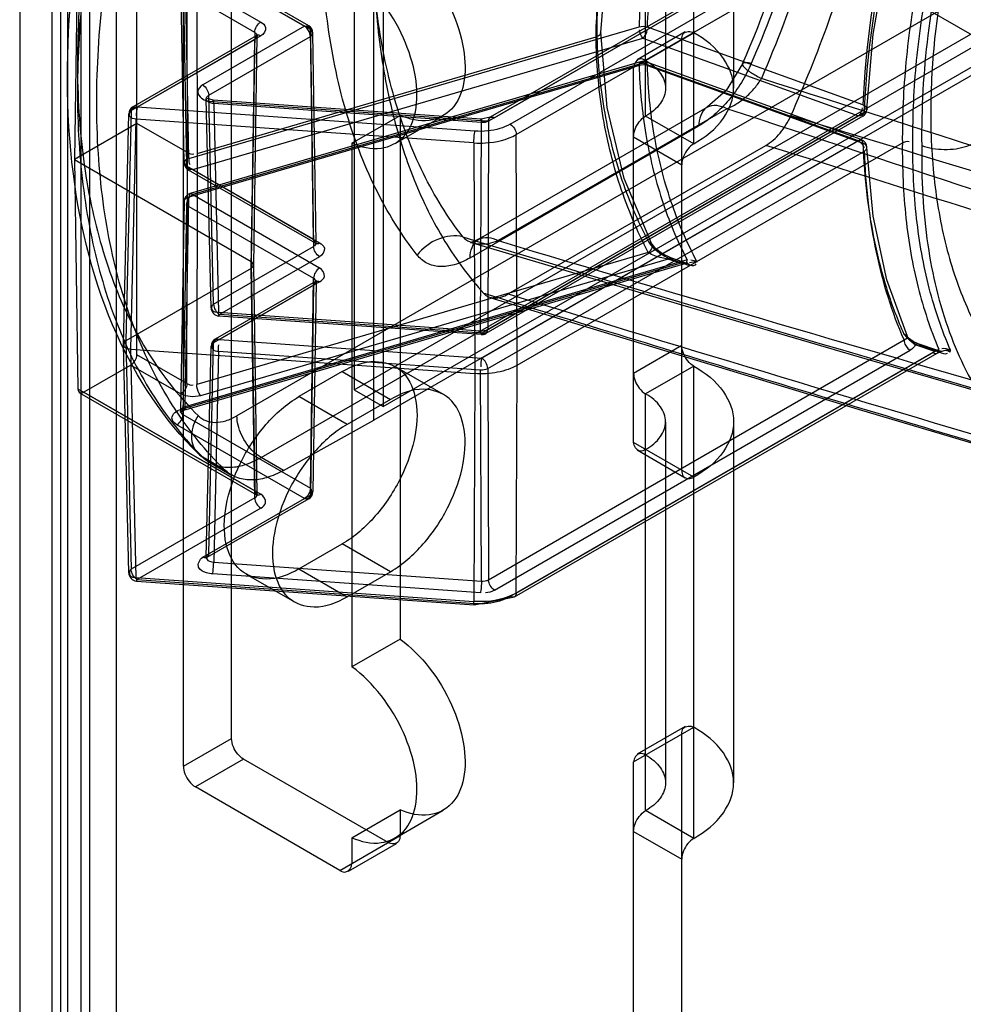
# Model space of a CAD drawing. Header units: millimetres. Extents: x 188 to 1028, y 131 to 1566.
# Tile 183 of 186: x 236 to 264, y 1126 to 1155. Entities that reach past the tile are written whole.
import ezdxf

# ---------------------------------------------------------------- set-up
doc = ezdxf.new("R2010")
doc.units = ezdxf.units.MM
doc.header["$LTSCALE"] = 110.325218
doc.layers.get('0').update_dxf_attribs({"linetype": 'CONTINUOUS'})

msp = doc.modelspace()

# ---------------------------------------------------------------- linework, layer by layer
at = {"color": 7, "linetype": 'CONTINUOUS'}
for p, q in [((237.55, 372.779), (237.549, 1335.435)), ((236.135, 1334.619), (236.135, 411.971)), ((238.964, 1328.904), (238.964, 371.963)), ((237.337, 1306.939), (237.337, 415.564)), ((238.186, 1306.45), (238.186, 415.074)), ((237.939, 398.071), (237.939, 1253.766)), ((237.09, 397.581), (237.09, 1253.276)), ((246.535, 1142.784), (246.535, 1170.546)), ((245.964, 1168.991), (245.964, 1143.679)), ((246.812, 1168.501), (246.812, 1143.19)), ((255.934, 1150.906), (255.934, 1164.786)), ((254.52, 1151.722), (254.52, 1163.97)), ((245.964, 1143.679), (280.966, 1163.887)), ((278.314, 1163.581), (242.516, 1142.913)), ((246.812, 1143.19), (281.814, 1163.398)), ((255.106, 1163.153), (255.106, 1152.539)), ((257.106, 1163.153), (257.106, 1152.539)), ((243.223, 1141.689), (279.021, 1162.357)), ((242.358, 1133.432), (242.358, 1160.377)), ((276.546, 1160.111), (246.535, 1142.784)), ((240.944, 1132.616), (240.944, 1159.561)), ((262.163, 1158.733), (249.957, 1151.686)), ((262.288, 1158.72), (250.082, 1151.673)), ((262.111, 1158.62), (249.905, 1151.573)), ((250.542, 1151.485), (262.955, 1158.651)), ((256.288, 1158.622), (264.243, 1154.029)), ((239.579, 1144.709), (239.579, 1158.185)), ((250.719, 1151.18), (263.131, 1158.347)), ((238.021, 1157.486), (243.217, 1154.486)), ((241.06, 1150.651), (241.046, 1157.338)), ((241.335, 1157.312), (241.35, 1150.625)), ((237.843, 1157.182), (237.741, 1150.445)), ((243.04, 1154.182), (237.843, 1157.182)), ((240.751, 1156.527), (244.498, 1154.364)), ((240.966, 1150.347), (240.855, 1156.528)), ((244.623, 1154.376), (240.876, 1156.539)), ((240.928, 1156.426), (241.039, 1150.248)), ((244.675, 1154.264), (240.928, 1156.426)), ((241.103, 1150.479), (240.992, 1156.657)), ((244.498, 1154.364), (241.51, 1152.639)), ((239.461, 1151.994), (243.092, 1154.09)), ((243.217, 1154.078), (239.586, 1151.982)), ((241.103, 1150.479), (254.329, 1154.348)), ((243.04, 1154.182), (242.938, 1147.444)), ((243.011, 1147.34), (243.113, 1154.079)), ((244.768, 1148.095), (244.675, 1154.264)), ((244.841, 1147.994), (244.748, 1154.163)), ((254.166, 1153.151), (255.934, 1154.172)), ((255.684, 1154.197), (254.27, 1153.38)), ((260.904, 1152.054), (254.575, 1154.337)), ((239.409, 1151.882), (243.04, 1153.978)), ((241.216, 1150.148), (254.442, 1154.016)), ((241.35, 1150.625), (253.065, 1154.051)), ((241.687, 1152.335), (244.675, 1154.059)), ((242.938, 1147.24), (243.04, 1153.978)), ((244.675, 1154.059), (244.768, 1147.891)), ((254.442, 1154.016), (260.771, 1151.734)), ((255.581, 1141.312), (255.581, 1153.968)), ((254.329, 1153.208), (241.103, 1149.339)), ((254.372, 1153.317), (241.146, 1149.449)), ((254.442, 1153.282), (241.216, 1149.413)), ((260.771, 1150.999), (254.442, 1153.282)), ((260.856, 1151.03), (254.527, 1153.313)), ((254.575, 1153.206), (260.904, 1150.923)), ((254.166, 1142.128), (254.166, 1153.151)), ((241.829, 1146.195), (241.687, 1152.335)), ((241.756, 1146.089), (241.614, 1152.233)), ((241.803, 1152.148), (249.668, 1151.591)), ((249.685, 1151.636), (241.821, 1152.194)), ((241.833, 1152.089), (241.976, 1145.949)), ((249.698, 1151.532), (241.833, 1152.089)), ((239.181, 1145.013), (239.336, 1151.784)), ((239.409, 1151.882), (239.254, 1145.113)), ((249.506, 1151.279), (239.586, 1151.982)), ((249.615, 1148.105), (256.331, 1151.982)), ((260.948, 1151.834), (249.881, 1145.445)), ((256.901, 1151.939), (250.185, 1148.062)), ((239.579, 1151.506), (237.741, 1150.445)), ((239.4, 1144.868), (239.556, 1151.636)), ((249.476, 1150.933), (239.556, 1151.636)), ((241.06, 1150.651), (239.579, 1151.506)), ((245.893, 1150.927), (247.307, 1151.743)), ((247.16, 1150.915), (248.575, 1151.732)), ((247.307, 1151.743), (247.307, 1136.351)), ((249.674, 1145.404), (249.698, 1151.532)), ((249.958, 1151.686), (249.685, 1151.636)), ((249.705, 1145.344), (260.771, 1151.734)), ((260.896, 1151.721), (249.83, 1145.332)), ((249.905, 1151.573), (249.881, 1145.445)), ((255.934, 1150.906), (254.52, 1151.722)), ((249.367, 1147.555), (256.082, 1151.433)), ((250.745, 1144.399), (250.719, 1151.18)), ((245.893, 1150.927), (245.893, 1135.534)), ((249.476, 1150.933), (249.502, 1144.152)), ((260.771, 1150.999), (249.705, 1144.61)), ((250.745, 1144.399), (262.061, 1150.932)), ((254.166, 1151.11), (255.581, 1150.294)), ((241.046, 1143.863), (241.06, 1150.651)), ((241.35, 1150.625), (241.335, 1143.836)), ((249.881, 1144.305), (260.948, 1150.694)), ((250.487, 1146.495), (258.051, 1150.862)), ((237.741, 1150.445), (237.843, 1143.707)), ((237.741, 1150.445), (242.938, 1147.444)), ((244.768, 1148.095), (241.039, 1150.248)), ((244.82, 1147.983), (241.091, 1150.135)), ((241.216, 1150.148), (244.945, 1147.995)), ((240.966, 1149.213), (240.855, 1143.053)), ((240.992, 1143.181), (241.103, 1149.339)), ((241.216, 1149.413), (244.945, 1147.26)), ((241.039, 1149.109), (240.928, 1142.951)), ((241.039, 1149.109), (244.768, 1146.956)), ((254.599, 1147.715), (241.335, 1143.836)), ((241.829, 1146.195), (244.768, 1147.891)), ((254.708, 1147.957), (254.705, 1147.954)), ((255.74, 1147.495), (240.992, 1143.181)), ((255.179, 1147.521), (241.448, 1143.505)), ((244.945, 1147.587), (242.006, 1145.89)), ((242.938, 1147.444), (243.04, 1140.706)), ((255.539, 1147.396), (255.179, 1147.521)), ((255.621, 1147.428), (255.262, 1147.553)), ((255.3, 1147.505), (255.54, 1147.421)), ((242.938, 1147.24), (239.254, 1145.113)), ((240.879, 1143.108), (255.539, 1147.396)), ((255.697, 1147.386), (240.949, 1143.072)), ((243.04, 1140.502), (242.938, 1147.24)), ((243.113, 1140.604), (243.011, 1147.342)), ((244.82, 1146.864), (241.881, 1145.168)), ((244.945, 1146.852), (242.006, 1145.155)), ((244.675, 1140.788), (244.768, 1146.956)), ((244.841, 1146.853), (244.748, 1140.684)), ((244.768, 1146.752), (241.829, 1145.055)), ((244.768, 1146.752), (244.675, 1140.584)), ((249.674, 1145.404), (241.976, 1145.949)), ((249.687, 1145.299), (241.988, 1145.845)), ((249.705, 1145.344), (242.006, 1145.89)), ((239.254, 1145.113), (239.409, 1138.406)), ((242.006, 1145.155), (249.705, 1144.61)), ((249.905, 1138.097), (262.111, 1145.144)), ((239.336, 1138.3), (239.181, 1145.007)), ((239.556, 1138.161), (239.4, 1144.868)), ((239.4, 1144.868), (249.502, 1144.152)), ((241.614, 1138.756), (241.756, 1144.957)), ((241.687, 1138.859), (241.829, 1145.055)), ((241.976, 1144.81), (241.833, 1138.613)), ((241.976, 1144.81), (249.674, 1144.264)), ((250.082, 1137.793), (262.288, 1144.84)), ((250.719, 1137.705), (263.131, 1144.871)), ((254.166, 1144.17), (255.581, 1144.986)), ((263.018, 1144.802), (262.442, 1145.001)), ((263.099, 1144.834), (262.524, 1145.033)), ((262.561, 1144.989), (263.136, 1144.791)), ((263.08, 1144.758), (263.224, 1144.809)), ((263.217, 1144.808), (263.1, 1144.834)), ((241.046, 1143.863), (239.579, 1144.709)), ((262.955, 1144.771), (250.542, 1137.604)), ((250.667, 1137.592), (263.08, 1144.758)), ((262.955, 1144.771), (263.018, 1144.802)), ((239.404, 1144.404), (238.021, 1143.605)), ((239.404, 1144.404), (240.869, 1143.558)), ((247.16, 1144.364), (248.575, 1143.548)), ((249.698, 1138.056), (249.674, 1144.264)), ((249.881, 1144.305), (249.905, 1138.097)), ((250.719, 1137.705), (250.745, 1144.399)), ((255.934, 1144.374), (254.52, 1143.557)), ((255.934, 1130.493), (255.934, 1144.374)), ((245.611, 1144.211), (244.338, 1143.476)), ((245.611, 1144.211), (247.025, 1143.394)), ((249.502, 1144.152), (249.476, 1137.457)), ((237.843, 1143.707), (243.04, 1140.706)), ((245.964, 1143.679), (246.812, 1143.19)), ((237.895, 1143.593), (243.092, 1140.593)), ((238.021, 1143.605), (243.217, 1140.606)), ((245.752, 1142.659), (244.338, 1143.476)), ((247.025, 1143.394), (245.752, 1142.659)), ((254.52, 1131.31), (254.52, 1143.557)), ((240.928, 1142.951), (244.675, 1140.788)), ((243.885, 1141.307), (246.535, 1142.784)), ((244.498, 1140.483), (240.751, 1142.646)), ((255.106, 1142.741), (255.106, 1132.126)), ((257.106, 1142.741), (257.106, 1132.126)), ((255.934, 1141.108), (254.166, 1142.128)), ((242.151, 1141.33), (241.519, 1141.695)), ((243.885, 1141.307), (243.223, 1141.689)), ((255.684, 1141.083), (254.27, 1141.9)), ((241.723, 1141.54), (242.358, 1141.173)), ((243.04, 1140.502), (239.409, 1138.406)), ((241.51, 1138.758), (244.498, 1140.483)), ((244.623, 1140.471), (241.635, 1138.746)), ((244.675, 1140.584), (241.687, 1138.859)), ((243.217, 1140.198), (239.586, 1138.101)), ((244.338, 1138.413), (245.611, 1139.148)), ((247.025, 1138.332), (245.611, 1139.148)), ((241.833, 1138.613), (249.698, 1138.056)), ((239.556, 1138.161), (249.476, 1137.457)), ((249.668, 1137.71), (241.803, 1138.268)), ((242.788, 1138.26), (244.202, 1137.443)), ((244.338, 1138.413), (245.752, 1137.597)), ((245.752, 1137.597), (247.025, 1138.332)), ((239.569, 1138.056), (249.488, 1137.353)), ((239.586, 1138.101), (249.506, 1137.398)), ((249.488, 1137.353), (250.667, 1137.592)), ((247.307, 1136.351), (245.893, 1135.534)), ((254.166, 1132.739), (255.934, 1133.759)), ((255.684, 1133.784), (254.27, 1132.968)), ((255.581, 1120.899), (255.581, 1133.555)), ((240.944, 1132.616), (242.358, 1133.432)), ((242.711, 1132.82), (241.297, 1132.004)), ((246.954, 1130.371), (242.711, 1132.82)), ((254.166, 1121.716), (254.166, 1132.739)), ((245.54, 1129.554), (241.297, 1132.004)), ((245.893, 1130.514), (247.307, 1131.331)), ((247.16, 1130.503), (248.575, 1131.319)), ((247.307, 1131.331), (247.307, 1130.575)), ((255.934, 1130.493), (254.52, 1131.31)), ((254.166, 1130.697), (255.581, 1129.881)), ((245.54, 1129.554), (247.307, 1130.575)), ((245.79, 1129.529), (247.204, 1130.346)), ((245.893, 1130.514), (245.893, 1129.758))]:
    msp.add_line(p, q, dxfattribs=at)
for points in [[(253.202, 1154.178), (253.387, 1156.47), (253.894, 1158.833), (254.717, 1161.227)], [(261.021, 1151.929), (261.205, 1154.128), (261.602, 1156.416), (262.207, 1158.762)], [(243.113, 1154.079), (243.12, 1154.109), (243.119, 1154.11), (243.092, 1154.09)], [(254.707, 1147.959), (253.889, 1149.89), (253.386, 1151.975), (253.202, 1154.18)], [(254.329, 1153.208), (254.363, 1153.313), (254.442, 1153.282)], [(254.442, 1153.282), (254.535, 1153.309), (254.575, 1153.206)], [(257.368, 1153.254), (256.889, 1152.473), (256.331, 1151.982)], [(241.821, 1152.194), (241.624, 1152.25), (241.614, 1152.235)], [(260.771, 1150.999), (260.863, 1151.026), (260.904, 1150.923)], [(260.771, 1150.999), (260.789, 1150.987), (260.807, 1150.974), (260.825, 1150.958)], [(262.21, 1145.24), (261.604, 1146.913), (261.206, 1148.779), (261.021, 1150.803)], [(241.216, 1149.413), (241.136, 1149.444), (241.103, 1149.339)], [(244.819, 1147.983), (244.847, 1147.963), (244.848, 1147.963), (244.841, 1147.994)], [(249.614, 1148.104), (249.443, 1148.025), (249.379, 1148.009), (249.436, 1147.999)], [(249.432, 1147.999), (255.446, 1146.212), (261.024, 1144.575), (266.166, 1143.09)], [(255.261, 1147.553), (255.018, 1147.673), (254.815, 1147.829), (254.708, 1147.957)], [(255.179, 1147.521), (255.23, 1147.553), (255.273, 1147.547), (255.3, 1147.505)], [(255.539, 1147.396), (255.59, 1147.428), (255.632, 1147.422), (255.66, 1147.38)], [(255.73, 1147.401), (255.686, 1147.409), (255.621, 1147.428)], [(255.667, 1147.389), (255.628, 1147.389), (255.585, 1147.391), (255.539, 1147.396)], [(255.667, 1147.389), (255.726, 1147.401), (255.782, 1147.384), (255.829, 1147.34)], [(255.762, 1147.401), (255.759, 1147.4), (255.749, 1147.4)], [(244.841, 1146.853), (244.848, 1146.884), (244.847, 1146.884), (244.82, 1146.864)], [(249.948, 1146.393), (255.368, 1144.741), (260.763, 1143.113), (266.139, 1141.512)], [(242.006, 1145.89), (241.985, 1145.849), (241.976, 1145.949)], [(249.674, 1145.404), (249.683, 1145.303), (249.705, 1145.344)], [(262.111, 1145.144), (262.212, 1145.205), (262.208, 1145.243), (262.106, 1145.317)], [(262.267, 1145.179), (262.243, 1145.2), (262.224, 1145.221), (262.206, 1145.242)], [(262.224, 1145.181), (262.233, 1145.184), (262.241, 1145.185), (262.249, 1145.186)], [(262.524, 1145.033), (262.382, 1145.099), (262.267, 1145.18)], [(262.442, 1145.001), (262.491, 1145.033), (262.533, 1145.029), (262.561, 1144.989)], [(263.136, 1144.791), (263.108, 1144.83), (263.067, 1144.834), (263.018, 1144.802)], [(263.458, 1144.787), (263.417, 1144.81), (263.372, 1144.826), (263.326, 1144.833)], [(263.458, 1144.787), (263.468, 1144.802), (263.473, 1144.821), (263.479, 1144.839)], [(240.855, 1143.051), (240.851, 1143.024), (240.949, 1143.072)], [(243.091, 1140.594), (243.119, 1140.574), (243.12, 1140.575), (243.113, 1140.604)], [(241.614, 1138.756), (241.608, 1138.728), (241.607, 1138.726), (241.635, 1138.746)], [(239.556, 1138.161), (239.565, 1138.06), (239.586, 1138.101)]]:
    msp.add_lwpolyline(points, dxfattribs=at)
for centre, radius, start, end in [((244.498, 1154.16), 0.25, 0.8597, 60.0006), ((254.442, 1153.077), 0.25, 70.1661, 106.3038), ((260.091, 1156.953), 4.665, 240.0564, 242.2719), ((-81.917, 76.595), 1128.608, 71.661316, 72.475584), ((239.586, 1151.778), 0.25, 119.9999, 178.7021), ((-166.111, -147.214), 1366.286, 71.272062, 71.964435), ((260.771, 1151.938), 0.25, 299.9999, 357.978), ((-44.554, 145.674), 1050.79, 72.335542, 73.221248), ((260.771, 1150.795), 0.25, 2.1728, 70.1663), ((-78.88, 64.799), 1137.126, 71.933388, 72.764484), ((241.216, 1150.352), 0.25, 181.0185, 240.0006), ((241.216, 1149.209), 0.25, 106.304, 178.9839), ((714.295, 2688.271), 1608.809, 253.194594, 253.822094), ((690.182, 2618.189), 1534.559, 253.338021, 253.975), ((766.114, 2828.142), 1758.923, 252.953393, 253.498352), ((242.006, 1146.094), 0.25, 181.2882, 265.9453), ((242.006, 1144.951), 0.25, 119.9999, 178.7021), ((249.705, 1145.549), 0.25, 265.9453, 299.9999), ((244.498, 1140.687), 0.25, 299.9999, 359.1403), ((239.586, 1138.306), 0.25, 181.2882, 265.9453)]:
    msp.add_arc(centre, radius, start, end, dxfattribs=at)
for centre, start_param, end_param in [((239.402, 1144.609), -2.360648, -0.798578), ((238.019, 1143.81), -3.922717, -2.360648)]:
    msp.add_ellipse(centre, major_axis=(0.123, 0.217), ratio=0.582368, start_param=start_param, end_param=end_param, dxfattribs=at)
for points, knots in [([(237.666, 1207.947), (247.712, 1207.712), (268.303, 1205.888), (299.433, 1199.458), (331.295, 1189.341), (363.637, 1175.624), (396.212, 1158.421), (428.77, 1137.87), (461.059, 1114.133), (492.827, 1087.393), (523.824, 1057.862), (543.593, 1036.701), (553.299, 1025.721)], [0, 0, 0, 0, 0.080597, 0.16531, 0.254484, 0.348281, 0.446708, 0.549632, 0.656808, 0.767889, 0.882451, 1, 1, 1, 1]), ([(241.387, 1141.795), (240.373, 1142.788), (238.654, 1145.408), (237.465, 1150.23), (237.509, 1155.807), (238.739, 1161.797), (240.256, 1165.767), (241.182, 1167.742)], [0, 0, 0, 0, 0.155413, 0.333691, 0.536824, 0.76122, 1, 1, 1, 1]), ([(241.38, 1167.726), (240.877, 1166.651), (239.97, 1164.49), (238.913, 1161.203), (238.193, 1157.967), (237.823, 1154.843), (237.81, 1151.893), (238.156, 1149.17), (238.859, 1146.728), (239.91, 1144.615), (240.86, 1143.427), (241.38, 1142.918)], [0, 0, 0, 0, 0.135835, 0.26789, 0.394619, 0.514703, 0.627169, 0.731488, 0.827722, 0.91667, 1, 1, 1, 1]), ([(241.519, 1167.476), (240.996, 1166.36), (240.055, 1164.116), (238.957, 1160.701), (238.208, 1157.337), (237.822, 1154.089), (237.809, 1151.021), (238.169, 1148.191), (238.901, 1145.652), (239.993, 1143.457), (240.979, 1142.224), (241.519, 1141.695)], [0, 0, 0, 0, 0.135682, 0.26771, 0.394486, 0.514658, 0.627214, 0.731598, 0.827852, 0.916768, 1, 1, 1, 1]), ([(242.151, 1141.33), (241.602, 1141.864), (240.6, 1143.105), (239.487, 1145.312), (238.743, 1147.858), (238.376, 1150.692), (238.389, 1153.759), (238.781, 1157.002), (239.543, 1160.358), (240.66, 1163.763), (241.619, 1166), (242.151, 1167.111)], [0, 0, 0, 0, 0.08417, 0.173648, 0.270122, 0.374439, 0.486722, 0.606501, 0.732859, 0.864528, 1, 1, 1, 1]), ([(257.368, 1153.254), (257.98, 1154.679), (259.014, 1157.518), (259.994, 1161.773), (260.24, 1164.581), (260.24, 1165.923)], [0, 0, 0, 0, 0.355933, 0.691822, 1, 1, 1, 1]), ([(260.751, 1165.356), (260.751, 1164.361), (260.618, 1162.307), (260.069, 1159.188), (259.176, 1155.991), (258.373, 1153.878), (257.92, 1152.824)], [0, 0, 0, 0, 0.230904, 0.47632, 0.73372, 1, 1, 1, 1]), ([(260.546, 1164.918), (260.49, 1163.977), (260.274, 1162.053), (259.671, 1159.149), (258.793, 1156.194), (258.04, 1154.243), (257.622, 1153.27)], [0, 0, 0, 0, 0.23439, 0.480627, 0.736644, 1, 1, 1, 1]), ([(266.041, 1164.46), (265.482, 1163.333), (264.489, 1161.055), (263.399, 1157.58), (262.747, 1154.176), (262.614, 1151.941), (262.63, 1150.859)], [0, 0, 0, 0, 0.266835, 0.525989, 0.771036, 1, 1, 1, 1]), ([(266.048, 1164.091), (265.646, 1163.274), (264.914, 1161.625), (264.03, 1159.111), (263.385, 1156.617), (262.99, 1154.186), (262.894, 1152.586), (262.894, 1151.809)], [0, 0, 0, 0, 0.213737, 0.42277, 0.62478, 0.817735, 1, 1, 1, 1]), ([(254.608, 1161.371), (254.288, 1160.59), (253.745, 1159.023), (253.227, 1156.651), (253.093, 1155.071), (253.084, 1154.302)], [0, 0, 0, 0, 0.348213, 0.682621, 1, 1, 1, 1]), ([(253.065, 1154.051), (253.074, 1154.829), (253.21, 1156.425), (253.731, 1158.821), (254.278, 1160.403), (254.599, 1161.191)], [0, 0, 0, 0, 0.317788, 0.652197, 1, 1, 1, 1]), ([(254.575, 1154.337), (254.594, 1155.07), (254.735, 1156.571), (255.23, 1158.821), (255.738, 1160.306), (256.036, 1161.045)], [0, 0, 0, 0, 0.319068, 0.65342, 1, 1, 1, 1]), ([(255.74, 1160.971), (255.454, 1160.24), (254.964, 1158.774), (254.486, 1156.553), (254.348, 1155.072), (254.329, 1154.348)], [0, 0, 0, 0, 0.346005, 0.680304, 1, 1, 1, 1]), ([(258.785, 1151.728), (259.19, 1152.643), (259.928, 1154.48), (260.821, 1157.266), (261.267, 1159.139), (261.448, 1160.067)], [0, 0, 0, 0, 0.342274, 0.676547, 1, 1, 1, 1]), ([(262.107, 1158.939), (261.93, 1158.352), (261.321, 1156.1), (260.966, 1153.773), (260.904, 1152.054)], [0, 0, 0, 0, 0.262521, 1, 1, 1, 1]), ([(260.948, 1151.834), (260.975, 1152.565), (261.104, 1154.063), (261.497, 1156.331), (261.886, 1157.852), (262.111, 1158.62)], [0, 0, 0, 0, 0.318218, 0.652259, 1, 1, 1, 1]), ([(262.371, 1150.952), (262.363, 1151.755), (262.444, 1153.409), (262.82, 1155.924), (263.233, 1157.614), (263.479, 1158.467)], [0, 0, 0, 0, 0.3162, 0.650317, 1, 1, 1, 1]), ([(263.131, 1158.347), (262.894, 1157.505), (262.495, 1155.838), (262.132, 1153.357), (262.054, 1151.725), (262.061, 1150.932)], [0, 0, 0, 0, 0.349232, 0.683414, 1, 1, 1, 1]), ([(247.811, 1147.636), (247.339, 1148.24), (246.5, 1149.606), (245.624, 1151.942), (245.099, 1154.582), (244.992, 1156.443), (244.992, 1157.407)], [0, 0, 0, 0, 0.222134, 0.461238, 0.720222, 1, 1, 1, 1]), ([(249.153, 1148.171), (248.702, 1148.748), (247.9, 1150.054), (247.063, 1152.287), (246.561, 1154.811), (246.459, 1156.589), (246.459, 1157.511)], [0, 0, 0, 0, 0.222125, 0.461229, 0.720211, 1, 1, 1, 1]), ([(247.307, 1156.763), (247.632, 1156.527), (248.219, 1155.93), (248.854, 1154.874), (249.212, 1153.755), (249.25, 1152.73), (248.915, 1151.884), (248.128, 1151.491), (247.575, 1151.629), (247.307, 1151.743)], [0, 0, 0, 0, 0.169431, 0.347597, 0.515882, 0.659524, 0.77449, 0.877492, 1, 1, 1, 1]), ([(246.535, 1156.665), (246.535, 1155.84), (246.616, 1154.24), (247.004, 1151.948), (247.653, 1149.872), (248.556, 1148.042), (249.339, 1146.981), (249.767, 1146.51)], [0, 0, 0, 0, 0.227459, 0.440343, 0.638993, 0.824736, 1, 1, 1, 1]), ([(245.893, 1150.927), (246.16, 1150.813), (246.714, 1150.675), (247.501, 1151.068), (247.836, 1151.914), (247.797, 1152.938), (247.439, 1154.058), (246.805, 1155.114), (246.218, 1155.711), (245.893, 1155.947)], [0, 0, 0, 0, 0.122508, 0.22551, 0.340476, 0.484118, 0.652403, 0.830569, 1, 1, 1, 1]), ([(243.04, 1154.182), (243.04, 1154.242), (243.082, 1154.361), (243.165, 1154.456), (243.217, 1154.486)], [0, 0, 0, 0, 0.500574, 1, 1, 1, 1]), ([(243.217, 1154.486), (243.277, 1154.451), (243.431, 1154.32), (243.3, 1154.126), (243.217, 1154.078)], [0, 0, 0, 0, 0.422108, 1, 1, 1, 1]), ([(244.675, 1154.059), (244.674, 1154.12), (244.633, 1154.239), (244.55, 1154.334), (244.498, 1154.364)], [0, 0, 0, 0, 0.500568, 1, 1, 1, 1]), ([(243.04, 1154.182), (243.076, 1154.162), (243.143, 1154.08), (243.076, 1153.999), (243.04, 1153.978)], [0, 0, 0, 0, 0.497659, 1, 1, 1, 1]), ([(243.217, 1154.078), (243.181, 1154.099), (243.074, 1154.123), (243.04, 1154.019), (243.04, 1153.978)], [0, 0, 0, 0, 0.501184, 1, 1, 1, 1]), ([(253.084, 1154.302), (253.093, 1153.558), (253.212, 1152.089), (253.721, 1149.97), (254.279, 1148.648), (254.608, 1148.026)], [0, 0, 0, 0, 0.342661, 0.676064, 1, 1, 1, 1]), ([(255.581, 1153.968), (255.581, 1154.027), (255.601, 1154.216), (255.845, 1154.224), (255.934, 1154.172)], [0, 0, 0, 0, 0.365858, 1, 1, 1, 1]), ([(255.934, 1150.906), (256.267, 1151.098), (256.836, 1151.535), (257.226, 1152.539), (256.836, 1153.543), (256.267, 1153.979), (255.934, 1154.172)], [0, 0, 0, 0, 0.277326, 0.499999, 0.722672, 1, 1, 1, 1]), ([(254.599, 1147.715), (254.269, 1148.343), (253.707, 1149.678), (253.196, 1151.817), (253.074, 1153.3), (253.065, 1154.051)], [0, 0, 0, 0, 0.3238, 0.6572, 1, 1, 1, 1]), ([(254.52, 1153.355), (254.468, 1153.385), (254.295, 1153.461), (254.166, 1153.255), (254.166, 1153.151)], [0, 0, 0, 0, 0.365856, 1, 1, 1, 1]), ([(254.329, 1153.208), (254.348, 1152.531), (254.474, 1151.196), (254.944, 1149.269), (255.446, 1148.064), (255.74, 1147.495)], [0, 0, 0, 0, 0.342708, 0.676005, 1, 1, 1, 1]), ([(254.52, 1153.355), (254.687, 1153.259), (254.971, 1153.041), (255.166, 1152.539), (254.971, 1152.037), (254.687, 1151.819), (254.52, 1151.722)], [0, 0, 0, 0, 0.277328, 0.500001, 0.722674, 1, 1, 1, 1]), ([(256.036, 1147.433), (255.73, 1148.005), (255.209, 1149.22), (254.721, 1151.168), (254.593, 1152.52), (254.575, 1153.206)], [0, 0, 0, 0, 0.323998, 0.657281, 1, 1, 1, 1]), ([(257.622, 1153.27), (257.539, 1153.077), (257.343, 1152.702), (256.98, 1152.191), (256.559, 1151.759), (256.244, 1151.526), (256.082, 1151.433)], [0, 0, 0, 0, 0.25894, 0.51994, 0.7703, 1, 1, 1, 1]), ([(257.622, 1153.27), (257.586, 1153.277), (257.519, 1153.287), (257.439, 1153.287), (257.371, 1153.274), (257.363, 1153.208), (257.422, 1153.152), (257.544, 1153.04), (257.671, 1152.964), (257.763, 1152.911)], [0, 0, 0, 0, 0.139961, 0.246586, 0.314727, 0.365602, 0.457803, 0.601177, 1, 1, 1, 1]), ([(241.51, 1152.639), (241.441, 1152.596), (241.301, 1152.451), (241.499, 1152.189), (241.69, 1152.158), (241.803, 1152.148)], [0, 0, 0, 0, 0.302388, 0.580379, 1, 1, 1, 1]), ([(241.51, 1152.639), (241.562, 1152.609), (241.645, 1152.514), (241.687, 1152.395), (241.687, 1152.335)], [0, 0, 0, 0, 0.499429, 1, 1, 1, 1]), ([(256.901, 1151.939), (257.006, 1151.98), (257.212, 1152.085), (257.489, 1152.295), (257.732, 1152.542), (257.864, 1152.729), (257.921, 1152.824)], [0, 0, 0, 0, 0.245246, 0.50229, 0.757884, 1, 1, 1, 1]), ([(241.833, 1152.089), (241.79, 1152.093), (241.715, 1152.112), (241.619, 1152.172), (241.609, 1152.277), (241.659, 1152.319), (241.687, 1152.335)], [0, 0, 0, 0, 0.321152, 0.573757, 0.767126, 1, 1, 1, 1]), ([(241.833, 1152.089), (241.833, 1152.123), (241.842, 1152.234), (241.806, 1152.164), (241.803, 1152.148)], [0, 0, 0, 0, 0.683368, 1, 1, 1, 1]), ([(256.901, 1151.939), (256.73, 1152.031), (256.229, 1152.117), (256.082, 1151.631), (256.082, 1151.433)], [0, 0, 0, 0, 0.495268, 1, 1, 1, 1]), ([(239.556, 1151.636), (239.491, 1151.642), (239.329, 1151.656), (239.357, 1151.853), (239.409, 1151.882)], [0, 0, 0, 0, 0.520365, 1, 1, 1, 1]), ([(262.894, 1151.809), (262.894, 1151.083), (262.972, 1149.681), (263.353, 1147.685), (263.989, 1145.907), (264.873, 1144.379), (265.636, 1143.532), (266.048, 1143.169)], [0, 0, 0, 0, 0.230231, 0.443983, 0.641888, 0.826012, 1, 1, 1, 1]), ([(250.542, 1151.485), (250.447, 1151.43), (250.231, 1151.341), (249.879, 1151.274), (249.631, 1151.27), (249.506, 1151.279)], [0, 0, 0, 0, 0.308325, 0.647786, 1, 1, 1, 1]), ([(249.668, 1151.591), (249.671, 1151.606), (249.707, 1151.677), (249.698, 1151.565), (249.698, 1151.532)], [0, 0, 0, 0, 0.316658, 1, 1, 1, 1]), ([(249.905, 1151.573), (249.906, 1151.614), (249.94, 1151.718), (250.046, 1151.694), (250.082, 1151.673)], [0, 0, 0, 0, 0.498812, 1, 1, 1, 1]), ([(250.542, 1151.485), (250.594, 1151.455), (250.677, 1151.36), (250.718, 1151.241), (250.719, 1151.18)], [0, 0, 0, 0, 0.499432, 1, 1, 1, 1]), ([(254.166, 1151.11), (254.166, 1151.187), (254.203, 1151.347), (254.324, 1151.561), (254.448, 1151.681), (254.52, 1151.722)], [0, 0, 0, 0, 0.313866, 0.656585, 1, 1, 1, 1]), ([(258.051, 1150.862), (258.128, 1150.907), (258.278, 1151.016), (258.475, 1151.22), (258.65, 1151.459), (258.744, 1151.636), (258.785, 1151.728)], [0, 0, 0, 0, 0.232463, 0.47923, 0.737773, 1, 1, 1, 1]), ([(249.476, 1150.933), (249.476, 1151.026), (249.484, 1151.142), (249.501, 1151.256), (249.506, 1151.279)], [0, 0, 0, 0, 0.801816, 1, 1, 1, 1]), ([(249.476, 1150.933), (249.588, 1150.925), (250.013, 1150.926), (250.448, 1151.024), (250.719, 1151.18)], [0, 0, 0, 0, 0.265607, 1, 1, 1, 1]), ([(255.934, 1150.906), (255.868, 1150.868), (255.748, 1150.756), (255.623, 1150.544), (255.581, 1150.377), (255.581, 1150.294)], [0, 0, 0, 0, 0.313862, 0.656581, 1, 1, 1, 1]), ([(260.904, 1150.923), (260.922, 1150.418), (260.996, 1149.432), (261.229, 1147.981), (261.587, 1146.608), (261.919, 1145.733), (262.106, 1145.317)], [0, 0, 0, 0, 0.262989, 0.513955, 0.76318, 1, 1, 1, 1]), ([(260.948, 1150.694), (260.963, 1150.701), (261.006, 1150.737), (261.033, 1150.821), (260.978, 1150.89), (260.927, 1150.915), (260.904, 1150.923)], [0, 0, 0, 0, 0.170195, 0.519605, 0.709919, 1, 1, 1, 1]), ([(262.061, 1150.932), (262.054, 1150.193), (262.117, 1148.764), (262.466, 1146.724), (262.881, 1145.458), (263.131, 1144.871)], [0, 0, 0, 0, 0.357868, 0.690951, 1, 1, 1, 1]), ([(263.479, 1144.839), (263.219, 1145.428), (262.79, 1146.702), (262.428, 1148.761), (262.364, 1150.205), (262.371, 1150.952)], [0, 0, 0, 0, 0.308629, 0.641594, 1, 1, 1, 1]), ([(262.63, 1150.859), (262.732, 1150.817), (262.952, 1150.764), (263.292, 1150.735), (263.633, 1150.754), (263.955, 1150.828), (264.15, 1150.914), (264.238, 1150.964)], [0, 0, 0, 0, 0.198941, 0.405706, 0.616749, 0.815833, 1, 1, 1, 1]), ([(262.111, 1145.144), (261.935, 1145.548), (261.621, 1146.394), (261.273, 1147.742), (261.041, 1149.186), (260.967, 1150.184), (260.948, 1150.694)], [0, 0, 0, 0, 0.231473, 0.474494, 0.731099, 1, 1, 1, 1]), ([(262.63, 1150.859), (262.618, 1149.887), (262.711, 1148.014), (263.33, 1145.409), (264.418, 1143.206), (265.455, 1142.045), (266.041, 1141.572)], [0, 0, 0, 0, 0.286879, 0.546179, 0.782003, 1, 1, 1, 1]), ([(241.039, 1149.109), (241.04, 1149.169), (241.081, 1149.288), (241.164, 1149.383), (241.216, 1149.413)], [0, 0, 0, 0, 0.500575, 1, 1, 1, 1]), ([(244.768, 1148.095), (244.768, 1148.054), (244.802, 1147.951), (244.909, 1147.974), (244.945, 1147.995)], [0, 0, 0, 0, 0.498809, 1, 1, 1, 1]), ([(244.768, 1148.095), (244.804, 1148.074), (244.871, 1147.993), (244.804, 1147.911), (244.768, 1147.891)], [0, 0, 0, 0, 0.502343, 1, 1, 1, 1]), ([(244.945, 1147.995), (245.005, 1147.96), (245.159, 1147.829), (245.028, 1147.635), (244.945, 1147.587)], [0, 0, 0, 0, 0.422108, 1, 1, 1, 1]), ([(249.153, 1148.171), (248.919, 1148.229), (248.386, 1148.164), (247.97, 1147.843), (247.81, 1147.636)], [0, 0, 0, 0, 0.480174, 1, 1, 1, 1]), ([(249.153, 1148.171), (249.261, 1148.052), (249.635, 1147.914), (249.998, 1147.991), (250.186, 1148.062)], [0, 0, 0, 0, 0.445055, 1, 1, 1, 1]), ([(249.367, 1147.555), (249.367, 1147.753), (249.513, 1148.24), (250.015, 1148.154), (250.185, 1148.062)], [0, 0, 0, 0, 0.504734, 1, 1, 1, 1]), ([(254.599, 1147.715), (254.65, 1147.75), (254.768, 1147.847), (254.672, 1148.013), (254.608, 1148.026)], [0, 0, 0, 0, 0.485394, 1, 1, 1, 1]), ([(254.608, 1148.026), (254.668, 1147.909), (254.836, 1147.759), (255.079, 1147.599), (255.227, 1147.531), (255.3, 1147.505)], [0, 0, 0, 0, 0.449405, 0.734301, 1, 1, 1, 1]), ([(244.945, 1147.587), (244.893, 1147.617), (244.81, 1147.712), (244.768, 1147.831), (244.768, 1147.891)], [0, 0, 0, 0, 0.499438, 1, 1, 1, 1]), ([(255.179, 1147.521), (255.118, 1147.527), (254.919, 1147.57), (254.713, 1147.628), (254.599, 1147.715)], [0, 0, 0, 0, 0.300715, 1, 1, 1, 1]), ([(249.367, 1147.555), (249.22, 1147.471), (248.93, 1147.34), (248.483, 1147.272), (248.086, 1147.371), (247.886, 1147.539), (247.811, 1147.636)], [0, 0, 0, 0, 0.299005, 0.556199, 0.782207, 1, 1, 1, 1]), ([(255.667, 1147.389), (255.678, 1147.382), (255.699, 1147.382), (255.726, 1147.407), (255.738, 1147.447), (255.738, 1147.479), (255.74, 1147.495)], [0, 0, 0, 0, 0.195062, 0.395072, 0.666477, 1, 1, 1, 1]), ([(244.945, 1147.26), (244.893, 1147.23), (244.81, 1147.135), (244.768, 1147.016), (244.768, 1146.956)], [0, 0, 0, 0, 0.499437, 1, 1, 1, 1]), ([(244.945, 1146.852), (245.006, 1146.887), (245.16, 1147.019), (245.027, 1147.212), (244.945, 1147.26)], [0, 0, 0, 0, 0.424197, 1, 1, 1, 1]), ([(244.768, 1146.752), (244.804, 1146.773), (244.871, 1146.854), (244.804, 1146.936), (244.768, 1146.956)], [0, 0, 0, 0, 0.502341, 1, 1, 1, 1]), ([(244.768, 1146.752), (244.768, 1146.793), (244.802, 1146.897), (244.909, 1146.873), (244.945, 1146.852)], [0, 0, 0, 0, 0.498808, 1, 1, 1, 1]), ([(249.767, 1146.51), (249.842, 1146.426), (250.031, 1146.352), (250.286, 1146.396), (250.419, 1146.456), (250.487, 1146.495)], [0, 0, 0, 0, 0.439746, 0.695606, 1, 1, 1, 1]), ([(266.041, 1141.572), (263.536, 1142.318), (258.172, 1143.932), (252.751, 1145.591), (249.831, 1146.49), (249.767, 1146.51)], [0, 0, 0, 0, 0.460964, 0.988137, 1, 1, 1, 1]), ([(241.976, 1145.949), (241.911, 1145.953), (241.747, 1145.965), (241.777, 1146.163), (241.829, 1146.195)], [0, 0, 0, 0, 0.512541, 1, 1, 1, 1]), ([(241.829, 1146.195), (241.83, 1146.134), (241.871, 1146.015), (241.954, 1145.92), (242.006, 1145.89)], [0, 0, 0, 0, 0.500574, 1, 1, 1, 1]), ([(239.4, 1144.868), (239.336, 1144.872), (239.171, 1144.883), (239.201, 1145.082), (239.254, 1145.113)], [0, 0, 0, 0, 0.513045, 1, 1, 1, 1]), ([(262.111, 1145.144), (262.112, 1145.128), (262.124, 1145.009), (262.19, 1144.91), (262.288, 1144.84)], [0, 0, 0, 0, 0.135718, 1, 1, 1, 1]), ([(241.829, 1145.055), (241.777, 1145.026), (241.749, 1144.829), (241.911, 1144.815), (241.976, 1144.81)], [0, 0, 0, 0, 0.479635, 1, 1, 1, 1]), ([(255.934, 1144.374), (255.868, 1144.412), (255.748, 1144.524), (255.623, 1144.735), (255.581, 1144.902), (255.581, 1144.986)], [0, 0, 0, 0, 0.313862, 0.656582, 1, 1, 1, 1]), ([(262.955, 1144.771), (263.008, 1144.745), (263.091, 1144.737), (263.126, 1144.812), (263.131, 1144.871)], [0, 0, 0, 0, 0.501188, 1, 1, 1, 1]), ([(263.479, 1144.84), (263.454, 1144.844), (263.403, 1144.847), (263.352, 1144.839), (263.326, 1144.833)], [0, 0, 0, 0, 0.490614, 1, 1, 1, 1]), ([(249.881, 1144.305), (249.881, 1144.366), (249.84, 1144.484), (249.757, 1144.58), (249.705, 1144.61)], [0, 0, 0, 0, 0.500568, 1, 1, 1, 1]), ([(245.611, 1144.211), (245.902, 1144.379), (246.493, 1144.62), (247.428, 1144.319), (247.847, 1143.405), (247.795, 1142.289), (247.378, 1141.073), (246.65, 1139.96), (245.978, 1139.36), (245.611, 1139.148)], [0, 0, 0, 0, 0.130229, 0.233173, 0.344877, 0.489739, 0.658606, 0.83605, 1, 1, 1, 1]), ([(250.745, 1144.399), (250.661, 1144.35), (250.474, 1144.265), (250.169, 1144.183), (249.84, 1144.141), (249.614, 1144.143), (249.502, 1144.152)], [0, 0, 0, 0, 0.227945, 0.475489, 0.735651, 1, 1, 1, 1]), ([(255.934, 1144.374), (256.267, 1144.181), (256.836, 1143.745), (257.226, 1142.741), (256.836, 1141.737), (256.267, 1141.3), (255.934, 1141.108)], [0, 0, 0, 0, 0.277328, 0.500001, 0.722674, 1, 1, 1, 1]), ([(254.166, 1144.17), (254.166, 1144.093), (254.203, 1143.933), (254.324, 1143.719), (254.448, 1143.599), (254.52, 1143.557)], [0, 0, 0, 0, 0.313865, 0.656585, 1, 1, 1, 1]), ([(241.046, 1143.863), (241.045, 1143.802), (241.004, 1143.683), (240.921, 1143.588), (240.869, 1143.558)], [0, 0, 0, 0, 0.500568, 1, 1, 1, 1]), ([(241.448, 1143.505), (241.432, 1143.524), (241.37, 1143.624), (241.336, 1143.743), (241.335, 1143.836)], [0, 0, 0, 0, 0.21283, 1, 1, 1, 1]), ([(247.025, 1138.332), (247.389, 1138.542), (248.057, 1139.136), (248.784, 1140.241), (249.205, 1141.452), (249.263, 1142.569), (248.854, 1143.493), (247.914, 1143.806), (247.318, 1143.563), (247.025, 1143.394)], [0, 0, 0, 0, 0.162891, 0.338516, 0.507397, 0.652857, 0.765205, 0.869083, 1, 1, 1, 1]), ([(241.448, 1143.505), (241.35, 1143.478), (241.149, 1143.458), (240.953, 1143.513), (240.869, 1143.558)], [0, 0, 0, 0, 0.514971, 1, 1, 1, 1]), ([(244.338, 1138.413), (244.046, 1138.245), (243.455, 1138.004), (242.52, 1138.306), (242.102, 1139.22), (242.153, 1140.335), (242.57, 1141.551), (243.298, 1142.664), (243.971, 1143.264), (244.338, 1143.476)], [0, 0, 0, 0, 0.130229, 0.233173, 0.344877, 0.489739, 0.658606, 0.83605, 1, 1, 1, 1]), ([(254.52, 1141.924), (254.687, 1142.021), (254.971, 1142.239), (255.166, 1142.741), (254.971, 1143.243), (254.687, 1143.461), (254.52, 1143.557)], [0, 0, 0, 0, 0.277326, 0.499999, 0.722672, 1, 1, 1, 1]), ([(240.751, 1142.646), (240.681, 1142.687), (240.498, 1142.889), (240.757, 1143.072), (240.879, 1143.108)], [0, 0, 0, 0, 0.390118, 1, 1, 1, 1]), ([(240.992, 1143.181), (240.939, 1143.165), (240.822, 1143.096), (240.888, 1142.973), (240.928, 1142.951)], [0, 0, 0, 0, 0.546322, 1, 1, 1, 1]), ([(240.992, 1143.181), (240.992, 1143.145), (240.985, 1143.043), (240.898, 1143.086), (240.879, 1143.108)], [0, 0, 0, 0, 0.563127, 1, 1, 1, 1]), ([(240.751, 1142.646), (240.804, 1142.676), (240.886, 1142.771), (240.928, 1142.89), (240.928, 1142.951)], [0, 0, 0, 0, 0.499432, 1, 1, 1, 1]), ([(241.38, 1142.918), (241.322, 1142.834), (241.228, 1142.656), (241.167, 1142.368), (241.195, 1142.091), (241.314, 1141.852), (241.446, 1141.737), (241.519, 1141.695)], [0, 0, 0, 0, 0.221886, 0.432736, 0.630104, 0.816677, 1, 1, 1, 1]), ([(241.38, 1142.918), (241.444, 1142.855), (241.602, 1142.752), (241.892, 1142.704), (242.208, 1142.76), (242.413, 1142.854), (242.516, 1142.914)], [0, 0, 0, 0, 0.220513, 0.449752, 0.706528, 1, 1, 1, 1]), ([(243.223, 1141.689), (243.144, 1141.734), (242.991, 1141.854), (242.798, 1142.082), (242.644, 1142.349), (242.543, 1142.629), (242.516, 1142.822), (242.516, 1142.913)], [0, 0, 0, 0, 0.187063, 0.393387, 0.606611, 0.812936, 1, 1, 1, 1]), ([(245.752, 1142.659), (245.387, 1142.449), (244.72, 1141.855), (243.993, 1140.75), (243.571, 1139.54), (243.513, 1138.422), (243.923, 1137.498), (244.863, 1137.185), (245.459, 1137.428), (245.752, 1137.597)], [0, 0, 0, 0, 0.162891, 0.338516, 0.507397, 0.652857, 0.765205, 0.869083, 1, 1, 1, 1]), ([(254.52, 1141.924), (254.468, 1141.895), (254.295, 1141.818), (254.166, 1142.025), (254.166, 1142.128)], [0, 0, 0, 0, 0.365855, 1, 1, 1, 1]), ([(241.519, 1141.695), (241.615, 1141.601), (241.852, 1141.446), (242.287, 1141.374), (242.761, 1141.458), (243.068, 1141.599), (243.223, 1141.689)], [0, 0, 0, 0, 0.220706, 0.449951, 0.706734, 1, 1, 1, 1]), ([(243.885, 1141.307), (243.727, 1141.219), (243.413, 1141.08), (242.931, 1141.002), (242.49, 1141.078), (242.249, 1141.235), (242.151, 1141.33)], [0, 0, 0, 0, 0.292018, 0.54891, 0.778964, 1, 1, 1, 1]), ([(255.581, 1141.312), (255.581, 1141.252), (255.601, 1141.064), (255.845, 1141.056), (255.934, 1141.108)], [0, 0, 0, 0, 0.36586, 1, 1, 1, 1]), ([(244.675, 1140.788), (244.674, 1140.727), (244.633, 1140.608), (244.55, 1140.513), (244.498, 1140.483)], [0, 0, 0, 0, 0.500568, 1, 1, 1, 1]), ([(243.217, 1140.606), (243.181, 1140.585), (243.074, 1140.561), (243.04, 1140.665), (243.04, 1140.706)], [0, 0, 0, 0, 0.501183, 1, 1, 1, 1]), ([(243.04, 1140.502), (243.076, 1140.522), (243.143, 1140.604), (243.076, 1140.685), (243.04, 1140.706)], [0, 0, 0, 0, 0.497657, 1, 1, 1, 1]), ([(243.04, 1140.502), (243.04, 1140.442), (243.082, 1140.323), (243.165, 1140.228), (243.217, 1140.198)], [0, 0, 0, 0, 0.500572, 1, 1, 1, 1]), ([(243.217, 1140.198), (243.278, 1140.233), (243.432, 1140.364), (243.299, 1140.558), (243.217, 1140.606)], [0, 0, 0, 0, 0.424197, 1, 1, 1, 1]), ([(241.803, 1138.268), (241.741, 1138.273), (241.595, 1138.299), (241.301, 1138.431), (241.419, 1138.702), (241.51, 1138.758)], [0, 0, 0, 0, 0.238662, 0.591543, 1, 1, 1, 1]), ([(241.687, 1138.859), (241.687, 1138.817), (241.653, 1138.714), (241.546, 1138.738), (241.51, 1138.758)], [0, 0, 0, 0, 0.498808, 1, 1, 1, 1]), ([(241.687, 1138.859), (241.659, 1138.842), (241.609, 1138.798), (241.625, 1138.646), (241.758, 1138.618), (241.833, 1138.613)], [0, 0, 0, 0, 0.240834, 0.438963, 1, 1, 1, 1]), ([(241.803, 1138.268), (241.808, 1138.29), (241.825, 1138.405), (241.833, 1138.521), (241.833, 1138.613)], [0, 0, 0, 0, 0.198186, 1, 1, 1, 1]), ([(239.409, 1138.406), (239.357, 1138.374), (239.327, 1138.177), (239.491, 1138.164), (239.556, 1138.161)], [0, 0, 0, 0, 0.487459, 1, 1, 1, 1]), ([(239.586, 1138.101), (239.534, 1138.132), (239.451, 1138.227), (239.41, 1138.346), (239.409, 1138.406)], [0, 0, 0, 0, 0.499437, 1, 1, 1, 1]), ([(249.698, 1138.056), (249.698, 1137.963), (249.69, 1137.847), (249.672, 1137.733), (249.668, 1137.71)], [0, 0, 0, 0, 0.801816, 1, 1, 1, 1]), ([(250.082, 1137.793), (250.03, 1137.823), (249.947, 1137.918), (249.906, 1138.037), (249.905, 1138.097)], [0, 0, 0, 0, 0.499432, 1, 1, 1, 1]), ([(250.719, 1137.705), (250.634, 1137.656), (250.243, 1137.483), (249.803, 1137.434), (249.476, 1137.457)], [0, 0, 0, 0, 0.229003, 1, 1, 1, 1]), ([(249.506, 1137.398), (249.631, 1137.389), (249.879, 1137.393), (250.231, 1137.461), (250.447, 1137.549), (250.542, 1137.604)], [0, 0, 0, 0, 0.352214, 0.691676, 1, 1, 1, 1]), ([(250.719, 1137.705), (250.719, 1137.663), (250.684, 1137.56), (250.578, 1137.583), (250.542, 1137.604)], [0, 0, 0, 0, 0.498812, 1, 1, 1, 1]), ([(249.506, 1137.398), (249.503, 1137.383), (249.467, 1137.313), (249.476, 1137.424), (249.476, 1137.457)], [0, 0, 0, 0, 0.316657, 1, 1, 1, 1]), ([(247.307, 1136.351), (247.632, 1136.114), (248.219, 1135.518), (248.854, 1134.462), (249.212, 1133.342), (249.25, 1132.318), (248.915, 1131.471), (248.128, 1131.079), (247.575, 1131.217), (247.307, 1131.331)], [0, 0, 0, 0, 0.169431, 0.347597, 0.515882, 0.659524, 0.77449, 0.877492, 1, 1, 1, 1]), ([(245.893, 1130.514), (246.16, 1130.4), (246.714, 1130.262), (247.501, 1130.655), (247.836, 1131.501), (247.797, 1132.526), (247.439, 1133.645), (246.805, 1134.701), (246.218, 1135.298), (245.893, 1135.534)], [0, 0, 0, 0, 0.122508, 0.22551, 0.340476, 0.484118, 0.652403, 0.830569, 1, 1, 1, 1]), ([(255.581, 1133.555), (255.581, 1133.615), (255.601, 1133.803), (255.845, 1133.811), (255.934, 1133.759)], [0, 0, 0, 0, 0.365858, 1, 1, 1, 1]), ([(255.934, 1130.493), (256.267, 1130.686), (256.836, 1131.122), (257.226, 1132.126), (256.836, 1133.13), (256.267, 1133.567), (255.934, 1133.759)], [0, 0, 0, 0, 0.277326, 0.499999, 0.722672, 1, 1, 1, 1]), ([(242.711, 1132.82), (242.645, 1132.858), (242.525, 1132.97), (242.4, 1133.182), (242.358, 1133.349), (242.358, 1133.432)], [0, 0, 0, 0, 0.313863, 0.656582, 1, 1, 1, 1]), ([(254.52, 1132.943), (254.468, 1132.973), (254.295, 1133.049), (254.166, 1132.842), (254.166, 1132.739)], [0, 0, 0, 0, 0.365856, 1, 1, 1, 1]), ([(254.52, 1132.943), (254.687, 1132.847), (254.971, 1132.628), (255.166, 1132.126), (254.971, 1131.624), (254.687, 1131.406), (254.52, 1131.31)], [0, 0, 0, 0, 0.277328, 0.500001, 0.722674, 1, 1, 1, 1]), ([(240.944, 1132.616), (240.944, 1132.539), (240.98, 1132.379), (241.101, 1132.165), (241.225, 1132.045), (241.297, 1132.004)], [0, 0, 0, 0, 0.313865, 0.656584, 1, 1, 1, 1]), ([(254.166, 1130.697), (254.166, 1130.774), (254.203, 1130.934), (254.324, 1131.148), (254.448, 1131.268), (254.52, 1131.31)], [0, 0, 0, 0, 0.313866, 0.656585, 1, 1, 1, 1]), ([(247.307, 1130.575), (247.307, 1130.515), (247.287, 1130.327), (247.043, 1130.319), (246.954, 1130.371)], [0, 0, 0, 0, 0.365859, 1, 1, 1, 1]), ([(255.934, 1130.493), (255.868, 1130.455), (255.748, 1130.343), (255.623, 1130.132), (255.581, 1129.965), (255.581, 1129.881)], [0, 0, 0, 0, 0.313862, 0.656581, 1, 1, 1, 1]), ([(245.54, 1129.554), (245.591, 1129.524), (245.765, 1129.448), (245.893, 1129.655), (245.893, 1129.758)], [0, 0, 0, 0, 0.365855, 1, 1, 1, 1])]:
    msp.add_open_spline(points, degree=3, knots=knots, dxfattribs=at)
for points in [[(244.498, 1154.364), (244.557, 1154.398), (244.674, 1154.331), (244.675, 1154.264)], [(254.329, 1154.348), (254.408, 1154.369), (254.498, 1154.365), (254.575, 1154.337)], [(244.675, 1154.264), (244.734, 1154.23), (244.733, 1154.094), (244.675, 1154.059)], [(253.065, 1154.051), (253.13, 1154.07), (253.262, 1154.179), (253.199, 1154.202)], [(254.442, 1154.016), (254.384, 1154.083), (254.339, 1154.172), (254.338, 1154.26)], [(254.442, 1154.016), (254.507, 1154.076), (254.562, 1154.163), (254.563, 1154.25)], [(254.575, 1153.206), (254.498, 1153.233), (254.407, 1153.233), (254.329, 1153.208)], [(260.904, 1152.054), (260.965, 1152.031), (261.065, 1151.917), (261.007, 1151.886)], [(239.409, 1151.882), (239.41, 1151.949), (239.528, 1152.016), (239.586, 1151.982)], [(239.586, 1151.982), (239.568, 1151.898), (239.558, 1151.811), (239.558, 1151.725)], [(260.771, 1151.734), (260.836, 1151.793), (260.891, 1151.88), (260.892, 1151.967)], [(260.948, 1151.834), (260.947, 1151.766), (260.83, 1151.7), (260.771, 1151.734)], [(249.668, 1151.591), (249.766, 1151.584), (249.876, 1151.573), (249.961, 1151.622)], [(249.905, 1151.573), (249.844, 1151.538), (249.768, 1151.527), (249.698, 1151.532)], [(260.825, 1150.958), (260.874, 1150.912), (260.932, 1150.854), (260.932, 1150.786)], [(262.062, 1150.932), (262.122, 1150.966), (262.2, 1150.997), (262.265, 1150.973)], [(241.06, 1150.651), (241.116, 1150.619), (241.187, 1150.592), (241.249, 1150.609)], [(241.039, 1150.248), (240.982, 1150.28), (240.966, 1150.426), (241.029, 1150.445)], [(241.103, 1150.479), (241.103, 1150.417), (241.096, 1150.344), (241.136, 1150.298)], [(241.216, 1150.148), (241.157, 1150.114), (241.04, 1150.18), (241.039, 1150.248)], [(241.103, 1149.339), (241.042, 1149.322), (240.912, 1149.24), (240.966, 1149.207)], [(242.938, 1147.444), (242.997, 1147.409), (242.997, 1147.273), (242.938, 1147.24)], [(256.036, 1147.433), (255.96, 1147.445), (255.884, 1147.415), (255.808, 1147.41)], [(256.036, 1147.433), (255.976, 1147.462), (255.912, 1147.486), (255.846, 1147.488)], [(255.66, 1147.38), (255.715, 1147.361), (255.771, 1147.345), (255.829, 1147.34)], [(255.829, 1147.34), (255.89, 1147.335), (256.003, 1147.318), (256.009, 1147.379)], [(249.881, 1145.445), (249.821, 1145.409), (249.744, 1145.398), (249.674, 1145.404)], [(249.705, 1145.344), (249.763, 1145.311), (249.881, 1145.377), (249.881, 1145.445)], [(242.006, 1145.155), (241.947, 1145.189), (241.83, 1145.123), (241.829, 1145.055)], [(262.106, 1145.317), (262.144, 1145.27), (262.179, 1145.221), (262.224, 1145.181)], [(262.277, 1145.151), (262.229, 1145.214), (262.177, 1145.282), (262.106, 1145.317)], [(262.224, 1145.181), (262.289, 1145.126), (262.358, 1145.069), (262.439, 1145.041)], [(262.249, 1145.186), (262.264, 1145.185), (262.277, 1145.166), (262.277, 1145.151)], [(262.442, 1145.001), (262.377, 1145.038), (262.324, 1145.094), (262.277, 1145.151)], [(241.976, 1144.81), (241.976, 1144.872), (241.972, 1144.935), (241.985, 1144.995)], [(262.442, 1145.001), (262.415, 1144.932), (262.352, 1144.877), (262.288, 1144.84)], [(263.326, 1144.833), (263.258, 1144.815), (263.187, 1144.785), (263.118, 1144.797)], [(263.478, 1144.841), (263.396, 1144.873), (263.304, 1144.901), (263.218, 1144.882)], [(249.705, 1144.61), (249.687, 1144.525), (249.677, 1144.439), (249.677, 1144.353)], [(263.136, 1144.791), (263.216, 1144.764), (263.323, 1144.7), (263.386, 1144.756)], [(249.674, 1144.264), (249.745, 1144.259), (249.82, 1144.27), (249.881, 1144.305)], [(241.046, 1143.863), (241.101, 1143.83), (241.171, 1143.802), (241.233, 1143.82)], [(241.714, 1141.546), (241.595, 1141.616), (241.485, 1141.7), (241.387, 1141.795)], [(244.675, 1140.584), (244.734, 1140.617), (244.733, 1140.753), (244.675, 1140.788)], [(244.498, 1140.483), (244.557, 1140.449), (244.674, 1140.516), (244.675, 1140.584)], [(249.698, 1138.056), (249.768, 1138.051), (249.844, 1138.062), (249.905, 1138.097)], [(250.082, 1137.793), (250.003, 1137.747), (249.91, 1137.706), (249.818, 1137.713)]]:
    msp.add_open_spline(points, degree=3, dxfattribs=at)

doc.saveas('drawing.dxf')
